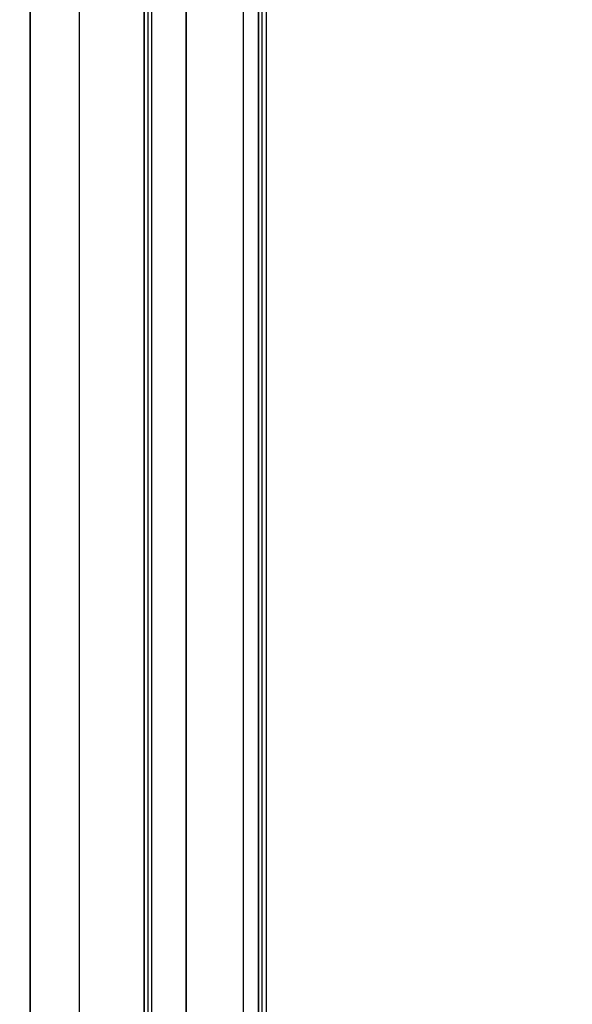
# Model space of a CAD drawing. Header units: millimetres. Extents: x -1030 to 192, y -442 to 180.
# Tile 207 of 256: x 96.47 to 102.97, y 41.5 to 53.06. Entities that reach past the tile are written whole.
import ezdxf

# ---------------------------------------------------------------- set-up
doc = ezdxf.new("R2010")
doc.units = ezdxf.units.MM
doc.header["$MEASUREMENT"] = 0
doc.layers.add('OVIDIO 120x60x72h', color=7, linetype='Continuous')

msp = doc.modelspace()

# ---------------------------------------------------------------- linework, layer by layer
at = {"layer": 'OVIDIO 120x60x72h', "extrusion": (0.045678, 0.114881, 0.992329)}
for points in [[(-87.84, 35.845), (-87.84, -71.011)], [(-87.84, -71.011), (-87.84, 35.845)], [(-88.296, -71.011), (-88.296, 35.845)], [(-88.296, 35.845), (-88.296, -71.011)]]:
    msp.add_lwpolyline(points, dxfattribs=at)
at = {"layer": 'OVIDIO 120x60x72h'}
for points in [[(98.429, 15.573), (98.429, 78.822)], [(98.429, 78.822), (98.429, 15.573)], [(99.1, 78.822), (99.1, 15.573)], [(96.596, 64.323), (96.596, 29.322)], [(96.596, 29.322), (96.596, 64.323)], [(97.174, 29.322), (97.174, 64.323)], [(97.937, 64.323), (97.937, 29.322)], [(97.937, 29.322), (97.937, 64.323)], [(97.982, 29.322), (97.982, 64.323)], [(98.027, 29.322), (98.027, 64.323)], [(99.279, 29.322), (99.279, 64.323)], [(99.279, 64.323), (99.279, 29.322)], [(99.324, 29.322), (99.324, 64.323)], [(99.368, 64.323), (99.368, 29.322)]]:
    msp.add_lwpolyline(points, dxfattribs=at)
at = {"layer": 'OVIDIO 120x60x72h', "extrusion": (1, 0, 0)}
for points in [[(78.822, 717.814), (15.573, 717.814)], [(15.573, 717.814), (78.822, 717.814)]]:
    msp.add_lwpolyline(points, dxfattribs=at)
at = {"layer": 'OVIDIO 120x60x72h', "extrusion": (1, 2.56846e-05, 8.30777e-08)}
for points in [[(62.328, 714.97), (31.328, 714.87)], [(31.328, 714.87), (62.328, 714.97)], [(31.326, 715.579), (62.326, 715.679)], [(31.324, 716.288), (62.324, 716.388)], [(62.324, 716.388), (31.324, 716.288)]]:
    msp.add_lwpolyline(points, dxfattribs=at)
at = {"layer": 'OVIDIO 120x60x72h', "extrusion": (0, 1, 0)}
for points in [[(-98.429, 717.144), (-99.771, 717.814)], [(-96.596, 717.904), (-93.845, 723.405)], [(-99.279, 714.773), (-99.192, 714.731), (-99.104, 714.691), (-99.015, 714.653), (-98.924, 714.617), (-98.832, 714.583), (-98.739, 714.551), (-98.645, 714.521), (-98.55, 714.494), (-98.455, 714.469), (-98.358, 714.446), (-98.261, 714.426), (-98.164, 714.408), (-98.065, 714.393), (-97.967, 714.38), (-97.868, 714.369), (-97.769, 714.361), (-97.669, 714.355), (-97.57, 714.352), (-97.471, 714.351), (-97.372, 714.353), (-97.273, 714.357), (-97.174, 714.364), (-97.076, 714.373), (-96.979, 714.384), (-96.882, 714.398), (-96.785, 714.414), (-96.69, 714.432), (-96.595, 714.453), (-96.501, 714.475), (-96.408, 714.5), (-96.316, 714.527), (-96.225, 714.556), (-96.135, 714.588), (-96.045, 714.621), (-95.956, 714.657), (-95.867, 714.695), (-95.779, 714.735), (-95.692, 714.778), (-95.605, 714.823), (-95.519, 714.87), (-95.434, 714.92), (-95.35, 714.972), (-95.268, 715.025), (-95.186, 715.081), (-95.106, 715.139), (-95.027, 715.2), (-94.949, 715.262), (-94.873, 715.326), (-94.799, 715.392), (-94.726, 715.46), (-94.655, 715.529), (-94.586, 715.601), (-94.518, 715.674), (-94.453, 715.748), (-94.389, 715.824), (-94.328, 715.902), (-94.268, 715.98), (-94.211, 716.06), (-94.156, 716.142), (-94.103, 716.224), (-94.052, 716.307), (-94.003, 716.391), (-93.957, 716.476), (-93.912, 716.562)], [(-97.937, 717.457), (-97.915, 717.446), (-97.893, 717.436), (-97.87, 717.426), (-97.847, 717.417), (-97.824, 717.408), (-97.8, 717.4), (-97.776, 717.393), (-97.753, 717.386), (-97.728, 717.38), (-97.704, 717.374), (-97.68, 717.369), (-97.655, 717.365), (-97.63, 717.361), (-97.606, 717.358), (-97.581, 717.355), (-97.556, 717.353), (-97.531, 717.352), (-97.506, 717.351), (-97.482, 717.351), (-97.457, 717.352), (-97.432, 717.353), (-97.408, 717.354), (-97.384, 717.357), (-97.36, 717.36), (-97.336, 717.363), (-97.312, 717.367), (-97.288, 717.372), (-97.265, 717.377), (-97.242, 717.382), (-97.219, 717.389), (-97.196, 717.395), (-97.174, 717.402), (-97.152, 717.41), (-97.13, 717.418), (-97.108, 717.427), (-97.086, 717.436), (-97.064, 717.446), (-97.043, 717.457), (-97.021, 717.468), (-97, 717.479), (-96.979, 717.492), (-96.958, 717.504), (-96.937, 717.518), (-96.917, 717.532), (-96.897, 717.546), (-96.877, 717.561), (-96.858, 717.576), (-96.839, 717.592), (-96.82, 717.609), (-96.802, 717.626), (-96.784, 717.643), (-96.767, 717.661), (-96.749, 717.679), (-96.733, 717.698), (-96.717, 717.717), (-96.701, 717.736), (-96.686, 717.756), (-96.672, 717.777), (-96.658, 717.797), (-96.644, 717.818), (-96.631, 717.839), (-96.619, 717.86), (-96.607, 717.882), (-96.596, 717.904)], [(-98.027, 717.501), (-97.937, 717.457)], [(-99.368, 714.818), (-99.279, 714.773)]]:
    msp.add_lwpolyline(points, dxfattribs=at)
at = {"layer": 'OVIDIO 120x60x72h', "extrusion": (0.000995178, 0.999995, 0.002882)}
msp.add_lwpolyline([(-101.802, 714.782), (-102.292, 716.2)], dxfattribs=at)

doc.saveas('drawing.dxf')
